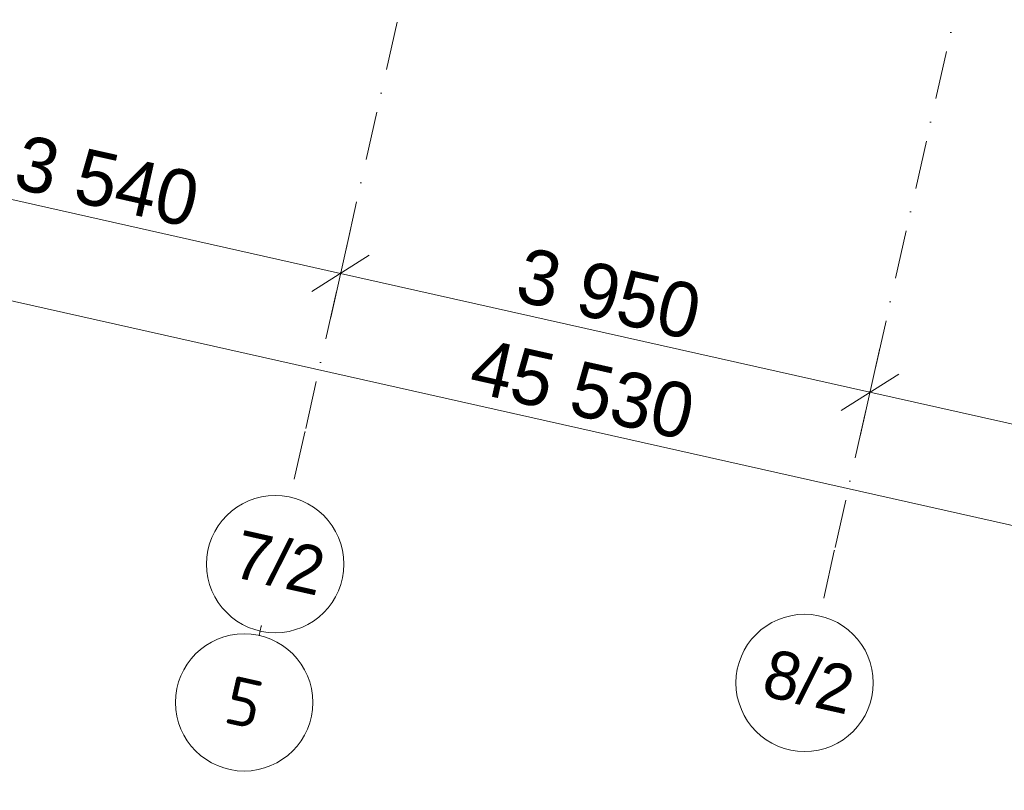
# Model space of a CAD drawing. Header units: millimetres. Extents: x -7218036 to -6920397, y 6117771 to 6333681.
# Tile 6 of 89: x -7167648 to -7160480, y 6123309 to 6128924. Entities that reach past the tile are written whole.
import ezdxf
from ezdxf.enums import TextEntityAlignment as Align

# ---------------------------------------------------------------- set-up
doc = ezdxf.new("R2010")
doc.units = ezdxf.units.MM
doc.header["$MEASUREMENT"] = 0
doc.linetypes.add('Штрихпунктирная', pattern=[670.277762, 352.777767, -176.388884, 0, -141.111112])
doc.layers.add('АР-Чертеж-Оси габаритные.АР', color=7, linetype='Continuous')
doc.layers.add('АР-Чертеж-Оси_Осевые размеры.АР', color=7, linetype='Continuous')
for name, color, linetype, lineweight in [('АР-Чертеж-Оси габаритные.АР_Ном._пера__120', 7, 'Continuous', 0), ('АР-Чертеж-Оси_Осевые размеры.АР_Ном._пера__1', 7, 'Continuous', 0), ('АР-Чертеж-Оси_Осевые размеры.АР_Ном._пера__120', 7, 'Continuous', 0)]:
    doc.layers.add(name, color=color, linetype=linetype, lineweight=lineweight)
doc.styles.add('РЎР“Р•РќР•Р\xa0Р\x98Р\xa0_РЎРўР\x98Р›Р¬_3', font='GOTHIC.TTF')
doc.styles.add('РЎР“Р•РќР•Р\xa0Р\x98Р\xa0_РЎРўР\x98Р›Р¬_5', font='isocpeur.ttf')
doc.dimstyles.new('СГЕНЕРИР_СТИЛЬ__1', dxfattribs={"dimtxt": 400, "dimasz": 332.5, "dimexe": 0.18, "dimexo": 0.0625, "dimgap": 0, "dimtad": 1, "dimdec": 0, "dimzin": 0, "dimdsep": 46, "dimtxsty": 'РЎР“Р•РќР•Р\xa0Р\x98Р\xa0_РЎРўР\x98Р›Р¬_3', "dimblk": 'ARROWHEAD_6', "dimblk1": 'ARROWHEAD_6', "dimblk2": 'ARROWHEAD_6', "dimcen": 0.09, "dimse1": 1, "dimse2": 1, "dimclrd": 7, "dimclre": 7, "dimclrt": 7, "dimazin": 0, "dimtfac": 1, "dimtdec": 4, "dimtmove": 0, "dimatfit": 3, "dimfxl": 1, "dimtolj": 1, "dimtzin": 0, "dimarcsym": 0})
doc.dimstyles.new('СГЕНЕРИР_СТИЛЬ__2', dxfattribs={"dimtxt": 400, "dimasz": 332.5, "dimexe": 0.18, "dimexo": 0.0625, "dimgap": 0, "dimtad": 1, "dimdec": 0, "dimzin": 0, "dimdsep": 46, "dimtxsty": 'РЎР“Р•РќР•Р\xa0Р\x98Р\xa0_РЎРўР\x98Р›Р¬_3', "dimblk": 'ARROWHEAD_6', "dimblk1": 'ARROWHEAD_6', "dimblk2": 'ARROWHEAD_6', "dimcen": 0.09, "dimse1": 1, "dimse2": 1, "dimclrd": 7, "dimclre": 7, "dimclrt": 7, "dimazin": 0, "dimtfac": 1, "dimtdec": 4, "dimtmove": 2, "dimatfit": 3, "dimfxl": 1, "dimtolj": 1, "dimtzin": 0, "dimarcsym": 0})

# ---------------------------------------------------------------- blocks, each defined once
blk = doc.blocks.new('Стандартный Маркер Сетки[16]_5', base_point=(-7160680.9, 6147693.7))
at = {"layer": 'АР-Чертеж-Оси_Осевые размеры.АР_Ном._пера__120', "color": 7, "linetype": 'Штрихпунктирная', "lineweight": 0}
for p, q in [((-7160787.5, 6147219.2), (-7165571.2, 6125919.8)), ((-7165571.2, 6125919.8), (-7165677.8, 6125445.2))]:
    blk.add_line(p, q, dxfattribs=at)
at = {"layer": 'АР-Чертеж-Оси_Осевые размеры.АР_Ном._пера__120', "color": 7, "linetype": 'Continuous', "lineweight": 0}
blk.add_circle((-7165787.4, 6124957.3), 500, dxfattribs=at)
at = {"layer": 'АР-Чертеж-Оси_Осевые размеры.АР_Ном._пера__120', "color": 7, "linetype": 'Штрихпунктирная', "lineweight": 0}
blk.add_point((-7165571.2, 6125919.8), dxfattribs=at)
blk.add_point((-7165571.2, 6125919.8), dxfattribs=at)
at = {"layer": 'АР-Чертеж-Оси_Осевые размеры.АР_Ном._пера__120', "color": 7, "lineweight": 0, "style": 'РЎР“Р•РќР•Р\xa0Р\x98Р\xa0_РЎРўР\x98Р›Р¬_3'}
blk.add_attdef('AC_MarkerText_1', text='', height=350, rotation=347.34172, dxfattribs=at).set_placement((-7165717.5, 6125138.4), align=Align.TOP_CENTER)
blk = doc.blocks.new('Стандартный Маркер Сетки[21]_5', base_point=(-7156826.9, 6146828.2))
at = {"layer": 'АР-Чертеж-Оси_Осевые размеры.АР_Ном._пера__120', "color": 7, "linetype": 'Штрихпунктирная', "lineweight": 0}
for p, q in [((-7156933.5, 6146353.6), (-7161717.2, 6125054.2)), ((-7161717.2, 6125054.2), (-7161823.8, 6124579.6))]:
    blk.add_line(p, q, dxfattribs=at)
at = {"layer": 'АР-Чертеж-Оси_Осевые размеры.АР_Ном._пера__120', "color": 7, "linetype": 'Continuous', "lineweight": 0}
blk.add_circle((-7161933.4, 6124091.7), 500, dxfattribs=at)
at = {"layer": 'АР-Чертеж-Оси_Осевые размеры.АР_Ном._пера__120', "color": 7, "linetype": 'Штрихпунктирная', "lineweight": 0}
blk.add_point((-7161717.2, 6125054.2), dxfattribs=at)
blk.add_point((-7161717.2, 6125054.2), dxfattribs=at)
at = {"layer": 'АР-Чертеж-Оси_Осевые размеры.АР_Ном._пера__120', "color": 7, "lineweight": 0, "style": 'РЎР“Р•РќР•Р\xa0Р\x98Р\xa0_РЎРўР\x98Р›Р¬_3'}
blk.add_attdef('AC_MarkerText_1', text='', height=350, rotation=347.34172, dxfattribs=at).set_placement((-7161863.5, 6124272.8), align=Align.TOP_CENTER)
blk = doc.blocks.new('Стандартный Маркер Сетки[29]_5', base_point=(-7165888.7, 6124505.5))
at = {"layer": 'АР-Чертеж-Оси габаритные.АР_Ном._пера__120', "color": 7, "linetype": 'Штрихпунктирная', "lineweight": 0}
blk.add_line((-7165888.7, 6124505.5), (-7165904, 6124437.6), dxfattribs=at)
at = {"layer": 'АР-Чертеж-Оси габаритные.АР_Ном._пера__120', "color": 7, "linetype": 'Continuous', "lineweight": 0}
blk.add_circle((-7166013.5, 6123949.8), 500, dxfattribs=at)
at = {"layer": 'АР-Чертеж-Оси габаритные.АР_Ном._пера__120', "color": 7, "linetype": 'Штрихпунктирная', "lineweight": 0}
for p in [(-7165888.7, 6124505.5), (-7165904, 6124437.6), (-7165904, 6124437.6), (-7165904, 6124437.6)]:
    blk.add_point(p, dxfattribs=at)
at = {"layer": 'АР-Чертеж-Оси габаритные.АР_Ном._пера__120', "color": 7, "lineweight": 0, "style": 'РЎР“Р•РќР•Р\xa0Р\x98Р\xa0_РЎРўР\x98Р›Р¬_5'}
blk.add_attdef('AC_MarkerText_1', text='', height=350, rotation=347.34172, dxfattribs=at).set_placement((-7165975.2, 6124120.5), align=Align.TOP_CENTER)
blk = doc.blocks.new('Стандартный Маркер Сетки[75]_5', base_point=(-7160680.9, 6147693.7))
at = {"layer": 'АР-Чертеж-Оси_Осевые размеры.АР_Ном._пера__120', "color": 7, "linetype": 'Штрихпунктирная', "lineweight": 0}
for p, q in [((-7160787.5, 6147219.2), (-7165571.2, 6125919.8)), ((-7165571.2, 6125919.8), (-7165677.8, 6125445.2))]:
    blk.add_line(p, q, dxfattribs=at)
at = {"layer": 'АР-Чертеж-Оси_Осевые размеры.АР_Ном._пера__120', "color": 7, "linetype": 'Continuous', "lineweight": 0}
blk.add_circle((-7165787.4, 6124957.3), 500, dxfattribs=at)
at = {"layer": 'АР-Чертеж-Оси_Осевые размеры.АР_Ном._пера__120', "color": 7, "linetype": 'Штрихпунктирная', "lineweight": 0}
blk.add_point((-7165571.2, 6125919.8), dxfattribs=at)
blk.add_point((-7165571.2, 6125919.8), dxfattribs=at)
at = {"layer": 'АР-Чертеж-Оси_Осевые размеры.АР_Ном._пера__120', "color": 7, "lineweight": 0, "style": 'РЎР“Р•РќР•Р\xa0Р\x98Р\xa0_РЎРўР\x98Р›Р¬_3'}
blk.add_attdef('AC_MarkerText_1', text='', height=350, rotation=347.34172, dxfattribs=at).set_placement((-7165717.5, 6125138.4), align=Align.TOP_CENTER)
blk = doc.blocks.new('Стандартный Маркер Сетки[80]_5', base_point=(-7156826.9, 6146828.2))
at = {"layer": 'АР-Чертеж-Оси_Осевые размеры.АР_Ном._пера__120', "color": 7, "linetype": 'Штрихпунктирная', "lineweight": 0}
for p, q in [((-7156933.5, 6146353.6), (-7161717.2, 6125054.2)), ((-7161717.2, 6125054.2), (-7161823.8, 6124579.6))]:
    blk.add_line(p, q, dxfattribs=at)
at = {"layer": 'АР-Чертеж-Оси_Осевые размеры.АР_Ном._пера__120', "color": 7, "linetype": 'Continuous', "lineweight": 0}
blk.add_circle((-7161933.4, 6124091.7), 500, dxfattribs=at)
at = {"layer": 'АР-Чертеж-Оси_Осевые размеры.АР_Ном._пера__120', "color": 7, "linetype": 'Штрихпунктирная', "lineweight": 0}
blk.add_point((-7161717.2, 6125054.2), dxfattribs=at)
blk.add_point((-7161717.2, 6125054.2), dxfattribs=at)
at = {"layer": 'АР-Чертеж-Оси_Осевые размеры.АР_Ном._пера__120', "color": 7, "lineweight": 0, "style": 'РЎР“Р•РќР•Р\xa0Р\x98Р\xa0_РЎРўР\x98Р›Р¬_3'}
blk.add_attdef('AC_MarkerText_1', text='', height=350, rotation=347.34172, dxfattribs=at).set_placement((-7161863.5, 6124272.8), align=Align.TOP_CENTER)
blk = doc.blocks.new('Стандартный Маркер Сетки[88]_5', base_point=(-7165888.7, 6124505.5))
at = {"layer": 'АР-Чертеж-Оси габаритные.АР_Ном._пера__120', "color": 7, "linetype": 'Штрихпунктирная', "lineweight": 0}
blk.add_line((-7165888.7, 6124505.5), (-7165904, 6124437.6), dxfattribs=at)
at = {"layer": 'АР-Чертеж-Оси габаритные.АР_Ном._пера__120', "color": 7, "linetype": 'Continuous', "lineweight": 0}
blk.add_circle((-7166013.5, 6123949.8), 500, dxfattribs=at)
at = {"layer": 'АР-Чертеж-Оси габаритные.АР_Ном._пера__120', "color": 7, "linetype": 'Штрихпунктирная', "lineweight": 0}
for p in [(-7165888.7, 6124505.5), (-7165904, 6124437.6), (-7165904, 6124437.6), (-7165904, 6124437.6)]:
    blk.add_point(p, dxfattribs=at)
at = {"layer": 'АР-Чертеж-Оси габаритные.АР_Ном._пера__120', "color": 7, "lineweight": 0, "style": 'РЎР“Р•РќР•Р\xa0Р\x98Р\xa0_РЎРўР\x98Р›Р¬_5'}
blk.add_attdef('AC_MarkerText_1', text='', height=350, rotation=347.34172, dxfattribs=at).set_placement((-7165975.2, 6124120.5), align=Align.TOP_CENTER)
blk = doc.blocks.new('*D590', base_point=(-6566190.3, 6562677.8))
at = {"layer": 'АР-Чертеж-Оси_Осевые размеры.АР_Ном._пера__1', "color": 7, "linetype": 'Continuous', "lineweight": 0, "transparency": 16777216}
for p, q in [((-7176044.4, 6129485.9), (-7172122.1, 6128605)), ((-7172194, 6128284.8), (-7172050.2, 6128925.1)), ((-7171913, 6128737.4), (-7172331.2, 6128472.6)), ((-7172122.1, 6128605), (-7168765.7, 6127851.1)), ((-7168837.6, 6127531), (-7168693.7, 6128171.3)), ((-7168556.6, 6127983.5), (-7168974.7, 6127718.7)), ((-7168765.7, 6127851.1), (-7165311.7, 6127075.4))]:
    blk.add_line(p, q, dxfattribs=at)
at = {"layer": 'АР-Чертеж-Оси_Осевые размеры.АР_Ном._пера__1', "color": 7, "lineweight": 0, "transparency": 16777216, "insert": (-7171114.1, 6128460.6), "char_height": 400, "attachment_point": 7, "rotation": 347.34172, "style": 'РЎР“Р•РќР•Р\xa0Р\x98Р\xa0_РЎРўР\x98Р›Р¬_3'}
blk.add_mtext('\\A1;{\\pql;\\fCentury Gothic|b0|i0|c204|p0;\\W1.000000;3\xa0440}', dxfattribs=at)
blk = doc.blocks.new('ARROWHEAD_6')
at = {"color": 0, "linetype": 'Continuous', "lineweight": 0}
for p, q in [((-0.5, -0.5), (0.5, 0.5)), ((0, 0), (-1, 0))]:
    blk.add_line(p, q, dxfattribs=at)
blk = doc.blocks.new('*D591', base_point=(-6566190.3, 6562677.8))
at = {"layer": 'АР-Чертеж-Оси_Осевые размеры.АР_Ном._пера__1', "color": 7, "linetype": 'Continuous', "lineweight": 0, "transparency": 16777216}
for p, q in [((-7168837.6, 6127531), (-7168693.7, 6128171.3)), ((-7168556.6, 6127983.5), (-7168974.7, 6127718.7)), ((-7168765.7, 6127851.1), (-7165311.7, 6127075.4)), ((-7165383.6, 6126755.2), (-7165239.8, 6127395.5)), ((-7165102.6, 6127207.8), (-7165520.8, 6126943)), ((-7165311.7, 6127075.4), (-7161457.7, 6126209.8))]:
    blk.add_line(p, q, dxfattribs=at)
at = {"layer": 'АР-Чертеж-Оси_Осевые размеры.АР_Ном._пера__1', "color": 7, "lineweight": 0, "transparency": 16777216, "insert": (-7167708.9, 6127695.8), "char_height": 400, "attachment_point": 7, "rotation": 347.34172, "style": 'РЎР“Р•РќР•Р\xa0Р\x98Р\xa0_РЎРўР\x98Р›Р¬_3'}
blk.add_mtext('\\A1;{\\pql;\\fCentury Gothic|b0|i0|c204|p0;\\W1.000000;3\xa0540}', dxfattribs=at)
blk = doc.blocks.new('*D592', base_point=(-6566190.3, 6562677.8))
at = {"layer": 'АР-Чертеж-Оси_Осевые размеры.АР_Ном._пера__1', "color": 7, "linetype": 'Continuous', "lineweight": 0, "transparency": 16777216}
for p, q in [((-7165102.6, 6127207.8), (-7165520.8, 6126943)), ((-7165311.7, 6127075.4), (-7161457.7, 6126209.8)), ((-7161248.6, 6126342.2), (-7161666.8, 6126077.4))]:
    blk.add_line(p, q, dxfattribs=at)
at = {"layer": 'АР-Чертеж-Оси_Осевые размеры.АР_Ном._пера__1', "color": 7, "lineweight": 0, "transparency": 16777216, "insert": (-7164055, 6126875.1), "char_height": 400, "attachment_point": 7, "rotation": 347.34172, "style": 'РЎР“Р•РќР•Р\xa0Р\x98Р\xa0_РЎРўР\x98Р›Р¬_3'}
blk.add_mtext('\\A1;{\\pql;\\fCentury Gothic|b0|i0|c204|p0;\\W1.000000;3\xa0950}', dxfattribs=at)
blk = doc.blocks.new('*D593', base_point=(-6566190.3, 6562677.8))
at = {"layer": 'АР-Чертеж-Оси_Осевые размеры.АР_Ном._пера__1', "color": 7, "linetype": 'Continuous', "lineweight": 0, "transparency": 16777216}
for p, q in [((-7165311.7, 6127075.4), (-7161457.7, 6126209.8)), ((-7161529.6, 6125889.6), (-7161385.8, 6126529.9)), ((-7161248.6, 6126342.2), (-7161666.8, 6126077.4)), ((-7161457.7, 6126209.8), (-7157750.1, 6125377.1)), ((-7157822, 6125056.9), (-7157678.2, 6125697.2)), ((-7157541, 6125509.5), (-7157959.2, 6125244.7)), ((-7157750.1, 6125377.1), (-7155808.4, 6124941))]:
    blk.add_line(p, q, dxfattribs=at)
at = {"layer": 'АР-Чертеж-Оси_Осевые размеры.АР_Ном._пера__1', "color": 7, "lineweight": 0, "transparency": 16777216, "insert": (-7160274.1, 6126026), "char_height": 400, "attachment_point": 7, "rotation": 347.34172, "style": 'РЎР“Р•РќР•Р\xa0Р\x98Р\xa0_РЎРўР\x98Р›Р¬_3'}
blk.add_mtext('\\A1;{\\pql;\\fCentury Gothic|b0|i0|c204|p0;\\W1.000000;3\xa0800}', dxfattribs=at)
blk = doc.blocks.new('*D622', base_point=(-6566190.3, 6562677.8))
at = {"layer": 'АР-Чертеж-Оси_Осевые размеры.АР_Ном._пера__1', "color": 7, "linetype": 'Continuous', "lineweight": 0, "transparency": 16777216}
for p, q in [((-7187172.8, 6130910.2), (-7187029, 6131550.5)), ((-7186891.8, 6131362.7), (-7187310, 6131097.9)), ((-7187100.9, 6131230.3), (-7142677.4, 6121253.1)), ((-7142749.3, 6120932.9), (-7142605.5, 6121573.2)), ((-7142886.5, 6121120.7), (-7142468.3, 6121385.5)), ((-7142677.4, 6121253.1), (-7142421.3, 6121195.6))]:
    blk.add_line(p, q, dxfattribs=at)
at = {"layer": 'АР-Чертеж-Оси_Осевые размеры.АР_Ном._пера__1', "color": 7, "lineweight": 0, "transparency": 16777216, "insert": (-7164392.4, 6126212.1), "char_height": 400, "attachment_point": 7, "rotation": 347.34172, "style": 'РЎР“Р•РќР•Р\xa0Р\x98Р\xa0_РЎРўР\x98Р›Р¬_3'}
blk.add_mtext('\\A1;{\\pql;\\fCentury Gothic|b0|i0|c204|p0;\\W1.000000;45\xa0530}', dxfattribs=at)

msp = doc.modelspace()

# ---------------------------------------------------------------- block references
at = {"layer": 'АР-Чертеж-Оси габаритные.АР', "color": 8, "linetype": 'Continuous', "lineweight": 15}
for name in ['Стандартный Маркер Сетки[29]_5', 'Стандартный Маркер Сетки[88]_5']:
    msp.add_blockref(name, (-7165888.7, 6124505.5), dxfattribs=at).add_auto_attribs({'AC_MarkerText_1': '5'})
at = {"layer": 'АР-Чертеж-Оси_Осевые размеры.АР', "color": 8, "linetype": 'Continuous', "lineweight": 15}
for name, p, values in [('Стандартный Маркер Сетки[16]_5', (-7160680.9, 6147693.7), {'AC_MarkerText_1': '7/2'}), ('Стандартный Маркер Сетки[75]_5', (-7160680.9, 6147693.7), {'AC_MarkerText_1': '7/2'}), ('Стандартный Маркер Сетки[21]_5', (-7156826.9, 6146828.2), {'AC_MarkerText_1': '8/2'}), ('Стандартный Маркер Сетки[80]_5', (-7156826.9, 6146828.2), {'AC_MarkerText_1': '8/2'})]:
    msp.add_blockref(name, p, dxfattribs=at).add_auto_attribs(values)

# ---------------------------------------------------------------- dimensions: what is measured, and where the dimension line sits
at = {"layer": 'АР-Чертеж-Оси_Осевые размеры.АР', "color": 7, "linetype": 'Continuous', "lineweight": 0}
for base, p1, p2, dimstyle, picture, middle in [((-7142677.4, 6121253.1), (-7187093.8, 6131261.9), (-7142666.5, 6121301.9), 'СГЕНЕРИР_СТИЛЬ__2', '*D622', (-7163530.6, 6126223.6)), ((-7168765.7, 6127851.1), (-7172492.1, 6126957.5), (-7169135.7, 6126203.7), 'СГЕНЕРИР_СТИЛЬ__1', '*D590', (-7170400.8, 6128505.3)), ((-7165311.7, 6127075.4), (-7169135.7, 6126203.7), (-7165677.8, 6125445.2), 'СГЕНЕРИР_СТИЛЬ__1', '*D591', (-7166995.6, 6127740.6)), ((-7161457.7, 6126209.8), (-7165677.8, 6125445.2), (-7161823.8, 6124579.6), 'СГЕНЕРИР_СТИЛЬ__1', '*D592', (-7163341.6, 6126919.9)), ((-7157750.1, 6125377.1), (-7161823.8, 6124579.6), (-7158138.1, 6123649.3), 'СГЕНЕРИР_СТИЛЬ__1', '*D593', (-7159560.8, 6126070.7))]:
    dim = msp.add_linear_dim(base=base, p1=p1, p2=p2, angle=347.34172, dimstyle=dimstyle, dxfattribs=at)
    dim.commit()
    dim.dimension.update_dxf_attribs({"geometry": picture, "text_midpoint": middle, "dimtype": 160, "text_rotation": 347.34172})

doc.saveas('drawing.dxf')
